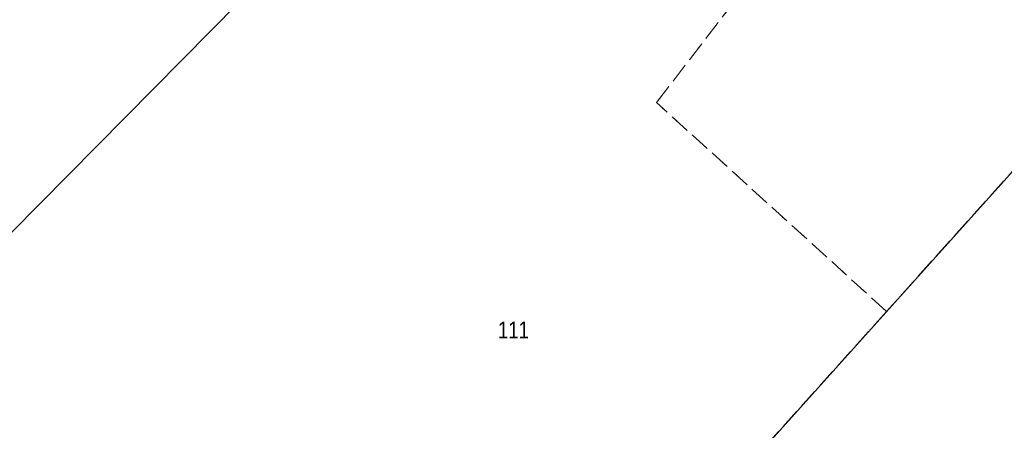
# Model space of a CAD drawing. Header units: metres. Extents: x 6551181 to 6555585, y 5935140 to 5937297.
# Tile 15 of 97: x 6551358 to 6551431, y 5935985 to 5936016. Entities that reach past the tile are written whole.
import ezdxf

# ---------------------------------------------------------------- set-up
doc = ezdxf.new("R2010")
doc.units = ezdxf.units.M
for name, pattern in [('1.5_0.5', [2, 1.5, -0.5]), ('218-500', [1, 0.5, -0.5]), ('219-500', [0])]:
    doc.linetypes.add(name, pattern=pattern)
for name, color, linetype in [('211-Nr działki', 7, 'Continuous'), ('217-Granica konturu klasyfikcyjnego', 7, 'Continuous'), ('218-Granica użytku', 7, 'Continuous'), ('219-Linia granicy', 7, 'Continuous')]:
    doc.layers.add(name, color=color, linetype=linetype)
doc.styles.get("Standard").update_dxf_attribs({"font": 'arial.ttf'})

msp = doc.modelspace()

# ---------------------------------------------------------------- linework, layer by layer
at = {"layer": '217-Granica konturu klasyfikcyjnego', "color": 3, "linetype": '1.5_0.5', "lineweight": 18, "flags": 128}
for points in [[(6551457.87, 5936033.59), (6551422.44, 5935994.17)], [(6551405.36, 5936009.68), (6551412.29, 5936018.69)], [(6551422.44, 5935994.17), (6551405.36, 5936009.68)], [(6551422.44, 5935994.17), (6551381, 5935948.05)]]:
    msp.add_lwpolyline(points, dxfattribs=at)
at = {"layer": '218-Granica użytku', "color": 3, "linetype": '218-500', "lineweight": 18, "flags": 128}
for points in [[(6551457.87, 5936033.59), (6551422.44, 5935994.17)], [(6551405.36, 5936009.68), (6551412.29, 5936018.69)], [(6551422.44, 5935994.17), (6551405.36, 5936009.68)], [(6551422.44, 5935994.17), (6551381, 5935948.05)]]:
    msp.add_lwpolyline(points, dxfattribs=at)
at = {"layer": '219-Linia granicy', "color": 7, "linetype": '219-500', "lineweight": 18, "flags": 128}
for points in [[(6551381, 5935948.05), (6551457.87, 5936033.59)], [(6551353.19, 5935995.77), (6551374.32, 5936017.1)]]:
    msp.add_lwpolyline(points, dxfattribs=at)

# ---------------------------------------------------------------- texts
at = {"layer": '211-Nr działki', "color": 7, "linetype": 'Continuous', "lineweight": 18, "width": 0.79}
msp.add_text('111', height=1.25, dxfattribs=at).set_placement((6551393.57, 5935992.17))

doc.saveas('drawing.dxf')
